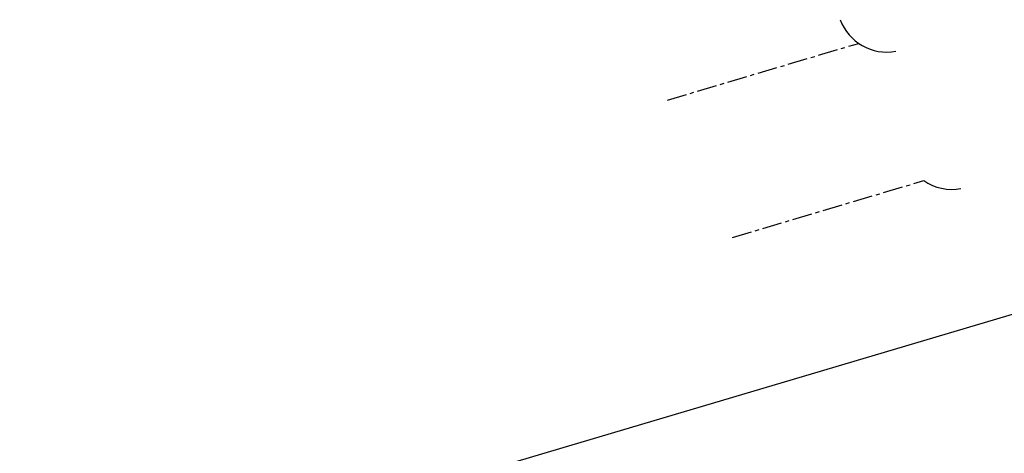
# Model space of a CAD drawing. Header units: metres. Extents: x 7437403 to 7437771, y 5556473 to 5556945.
# Tile 21 of 23: x 7437478 to 7437540, y 5556918 to 5556945. Entities that reach past the tile are written whole.
import ezdxf

# ---------------------------------------------------------------- set-up
doc = ezdxf.new("R2010")
doc.units = ezdxf.units.M
doc.header["$MEASUREMENT"] = 0
doc.linetypes.add('CENTER', pattern=[2, 1.25, -0.25, 0.25, -0.25])
doc.layers.add('_ PTC Kon_Bet_Kon', color=3, linetype='Continuous')

msp = doc.modelspace()

# ---------------------------------------------------------------- linework, layer by layer
at = {"layer": '_ PTC Kon_Bet_Kon', "color": 2, "linetype": 'CENTER', "lineweight": 25}
for p, q in [((7437519.027, 5556939.897), (7437531.163, 5556943.494)), ((7437523.159, 5556931.192), (7437535.296, 5556934.789))]:
    msp.add_line(p, q, dxfattribs=at)
at = {"layer": '_ PTC Kon_Bet_Kon', "color": 3, "linetype": 'Continuous', "lineweight": 25}
msp.add_line((7437564.245, 5556933.229), (7437403.082, 5556885.462), dxfattribs=at)
for centre, start in [((7437532.943, 5556946.09), 200.41935), ((7437537.075, 5556937.386), 235.57436)]:
    msp.add_arc(centre, 3.148, start, 280.52358, dxfattribs=at)

doc.saveas('drawing.dxf')
